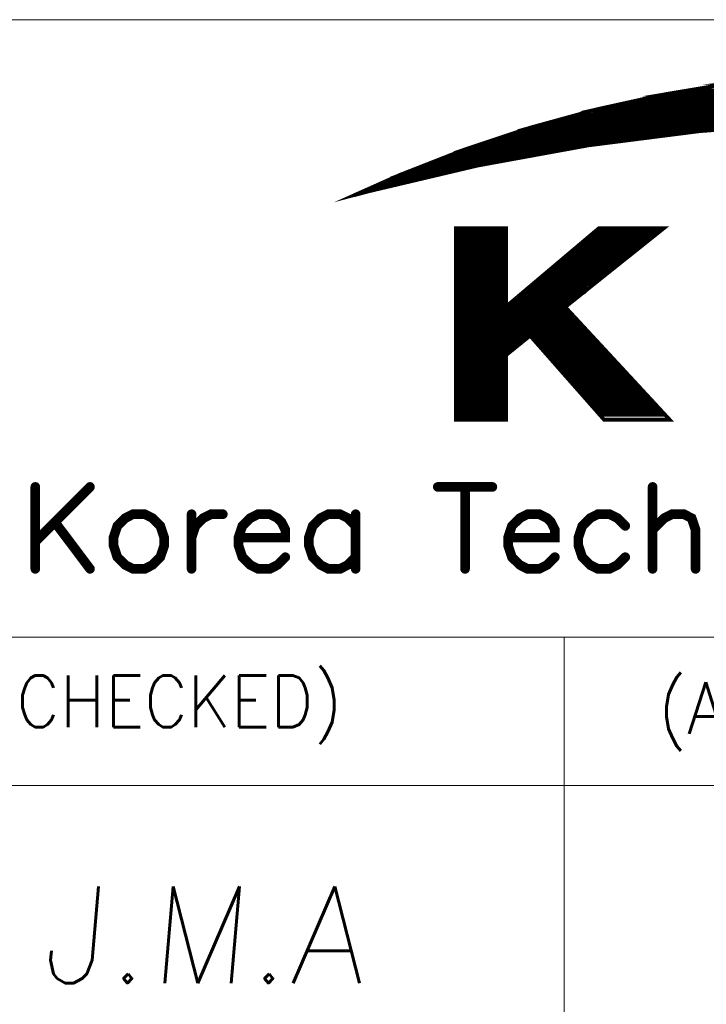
# Model space of a CAD drawing. Header units: millimetres. Extents: x 4497 to 13960, y 12291 to 16372.
# Tile 156 of 217: x 8768 to 8847, y 13036 to 13150. Entities that reach past the tile are written whole.
import ezdxf
from ezdxf.enums import TextEntityAlignment as Align

# ---------------------------------------------------------------- set-up
doc = ezdxf.new("R2010")
doc.units = ezdxf.units.MM
doc.header["$LTSCALE"] = 0.8
doc.layers.get('0').update_dxf_attribs({"linetype": 'CONTINUOUS', "lineweight": 0})
doc.layers.add('2', color=3, linetype='CONTINUOUS', lineweight=0)
doc.styles.add('GHS', font='romans', dxfattribs={"height": 2, "bigfont": 'whgtxt'})
doc.styles.get("Standard").update_dxf_attribs({"font": 'romans.shx', "width": 0.8, "oblique": 5, "bigfont": 'whgtxt.shx'})

# ---------------------------------------------------------------- blocks, each defined once
blk = doc.blocks.new('SMOOTH_0$0254')
at = {"const_width": 0.0127}
blk.add_lwpolyline([(-0.00635, 0, 1), (0.00635, 0, 1)], format="xyb", close=True, dxfattribs=at)
blk = doc.blocks.new('SMOOTH_0$064516')
at = {"const_width": 0.0323}
blk.add_lwpolyline([(-0.0161, 0, 1), (0.0161, 0, 1)], format="xyb", close=True, dxfattribs=at)
blk = doc.blocks.new('logo')
at = {"color": 7}
for points, const_width in [([(-3495.641, 5338.044), (-3491.64, 5339.83), (-3485.861, 5342.097), (-3479.97, 5344.064), (-3473.985, 5345.713), (-3467.914, 5347.052), (-3461.791, 5348.074)], 0.338), ([(-3454.81, 5344.51), (-3464.814, 5343.755), (-3474.775, 5342.484), (-3484.65, 5340.681), (-3494.422, 5338.371), (-3495.641, 5338.044)], 0.338), ([(-3421.603, 5346.729), (-3469.272, 5346.729)], 0.338), ([(-3418.222, 5345.884), (-3472.483, 5345.884)], 0.338), ([(-3470.624, 5346.391), (-3420.251, 5346.391)], 0.338), ([(-3476.202, 5344.954), (-3414.588, 5344.954)], 0.338), ([(-3475.526, 5345.207), (-3415.518, 5345.207)], 0.338), ([(-3474.343, 5345.546), (-3416.87, 5345.546)], 0.338), ([(-3478.738, 5344.278), (-3459.298, 5344.278)], 0.338), ([(-3482.71, 5343.01), (-3471.976, 5343.01)], 0.338), ([(-3482.034, 5343.264), (-3469.948, 5343.264)], 0.338), ([(-3481.273, 5343.517), (-3467.75, 5343.517)], 0.338), ([(-3472.061, 5343.095), (-3471.131, 5343.095)], 0.338), ([(-3469.863, 5343.348), (-3469.271, 5343.348)], 0.338), ([(-3467.75, 5343.602), (-3467.328, 5343.602)], 0.338), ([(-3484.823, 5342.249), (-3476.625, 5342.249)], 0.338), ([(-3483.555, 5342.756), (-3473.836, 5342.756)], 0.338), ([(-3473.92, 5342.841), (-3473.159, 5342.841)], 0.338), ([(-3487.189, 5341.404), (-3481.611, 5341.404)], 0.338), ([(-3486.682, 5341.658), (-3480.09, 5341.658)], 0.338), ([(-3486.006, 5341.911), (-3478.738, 5341.911)], 0.338), ([(-3483.133, 5341.235), (-3482.541, 5341.235)], 0.338), ([(-3481.611, 5341.489), (-3481.104, 5341.489)], 0.338), ([(-3480.005, 5341.742), (-3479.752, 5341.742)], 0.338), ([(-3492.683, 5338.869), (-3489.049, 5340.559)], 0.338), ([(-3489.387, 5340.474), (-3491.584, 5339.545)], 0.338), ([(-3491.415, 5339.207), (-3488.626, 5340.559)], 0.338), ([(-3490.401, 5339.46), (-3488.204, 5340.559)], 0.338), ([(-3488.457, 5340.897), (-3484.485, 5340.897)], 0.338), ([(-3488.373, 5340.474), (-3486.091, 5340.474)], 0.338), ([(-3487.866, 5341.151), (-3483.048, 5341.151)], 0.338), ([(-3484.4, 5340.982), (-3483.809, 5340.982)], 0.338), ([(-3493.613, 5338.7), (-3491.584, 5339.629)], 0.338), ([(-3489.133, 5340.052), (-3488.035, 5340.052)], 0.338), ([(-3488.626, 5340.221), (-3487.02, 5340.221)], 0.338), ([(-3486.344, 5335.065), (-3486.344, 5318.162)], 0.338), ([(-3483.893, 5335.065), (-3483.893, 5317.993)], 0.338), ([(-3486.091, 5318.077), (-3486.091, 5334.981)], 0.338), ([(-3485.837, 5318.077), (-3485.837, 5334.981)], 0.338), ([(-3485.584, 5318.077), (-3485.584, 5334.981)], 0.338), ([(-3485.33, 5318.077), (-3485.33, 5334.981)], 0.338), ([(-3485.076, 5318.077), (-3485.076, 5334.981)], 0.338), ([(-3484.823, 5318.077), (-3484.823, 5334.981)], 0.338), ([(-3484.569, 5317.993), (-3484.569, 5334.896)], 0.338), ([(-3484.316, 5317.993), (-3484.316, 5334.896)], 0.338), ([(-3484.062, 5318.077), (-3484.062, 5334.981)], 0.338), ([(-3483.724, 5318.077), (-3483.724, 5334.981)], 0.338), ([(-3483.471, 5318.077), (-3483.471, 5334.981)], 0.338), ([(-3483.217, 5318.077), (-3483.217, 5334.981)], 0.338), ([(-3482.963, 5318.077), (-3482.963, 5334.981)], 0.338), ([(-3482.71, 5318.077), (-3482.71, 5334.981)], 0.338), ([(-3482.456, 5318.077), (-3482.456, 5334.981)], 0.338), ([(-3482.203, 5317.993), (-3482.203, 5334.896)], 0.338), ([(-3474.681, 5334.22), (-3469.187, 5334.22)], 0.338), ([(-3474.427, 5334.474), (-3468.933, 5334.474)], 0.338), ([(-3474.174, 5334.727), (-3468.494, 5334.727)], 0.338), ([(-3475.61, 5333.459), (-3470.201, 5333.459)], 0.338), ([(-3475.357, 5333.713), (-3469.863, 5333.713)], 0.338), ([(-3475.103, 5333.967), (-3469.61, 5333.967)], 0.338), ([(-3476.878, 5332.445), (-3471.469, 5332.445)], 0.338), ([(-3476.54, 5332.699), (-3471.215, 5332.699)], 0.338), ([(-3476.287, 5332.952), (-3470.793, 5332.952)], 0.338), ([(-3475.948, 5333.206), (-3470.455, 5333.206)], 0.338), ([(-3477.723, 5331.685), (-3472.399, 5331.685)], 0.338), ([(-3477.47, 5331.938), (-3472.145, 5331.938)], 0.338), ([(-3477.216, 5332.192), (-3471.723, 5332.192)], 0.338), ([(-3478.991, 5330.67), (-3473.666, 5330.67)], 0.338), ([(-3478.653, 5330.924), (-3473.413, 5330.924)], 0.338), ([(-3478.399, 5331.177), (-3473.075, 5331.177)], 0.338), ([(-3478.061, 5331.431), (-3472.737, 5331.431)], 0.338), ([(-3480.174, 5329.656), (-3474.934, 5329.656), (-3474.934, 5329.572), (-3474.85, 5329.656)], 0.338), ([(-3479.836, 5329.91), (-3474.681, 5329.91)], 0.338), ([(-3479.498, 5330.163), (-3474.343, 5330.163)], 0.338), ([(-3479.245, 5330.417), (-3474.005, 5330.417)], 0.338), ([(-3481.104, 5328.895), (-3475.948, 5328.895)], 0.338), ([(-3480.766, 5329.149), (-3475.61, 5329.149)], 0.338), ([(-3480.428, 5329.403), (-3475.272, 5329.403)], 0.338), ([(-3481.696, 5328.388), (-3476.54, 5328.388)], 0.338), ([(-3481.442, 5328.642), (-3476.202, 5328.642)], 0.338), ([(-3482.372, 5327.374), (-3476.287, 5327.374)], 0.338), ([(-3482.203, 5327.797), (-3476.709, 5327.797)], 0.338), ([(-3482.203, 5327.543), (-3476.456, 5327.543)], 0.338), ([(-3482.203, 5327.205), (-3476.117, 5327.205)], 0.338), ([(-3482.372, 5327.036), (-3476.117, 5327.036)], 0.338), ([(-3475.441, 5326.36), (-3482.372, 5326.36)], 0.338), ([(-3482.287, 5326.867), (-3475.864, 5326.867)], 0.338), ([(-3482.287, 5326.529), (-3475.526, 5326.529)], 0.338), ([(-3482.372, 5326.191), (-3475.272, 5326.191)], 0.338), ([(-3482.287, 5325.937), (-3475.019, 5325.937)], 0.338), ([(-3482.203, 5325.684), (-3474.765, 5325.684)], 0.338), ([(-3482.456, 5325.261), (-3480.428, 5325.261)], 0.338), ([(-3482.287, 5325.092), (-3480.681, 5325.092)], 0.338), ([(-3482.287, 5324.923), (-3480.851, 5324.923)], 0.338), ([(-3482.287, 5324.5), (-3481.273, 5324.5)], 0.338), ([(-3482.203, 5324.754), (-3481.02, 5324.754)], 0.338), ([(-3479.667, 5325.261), (-3474.427, 5325.261)], 0.338), ([(-3479.498, 5325.008), (-3474.174, 5325.008)], 0.338), ([(-3479.16, 5324.754), (-3473.92, 5324.754)], 0.338), ([(-3478.991, 5324.5), (-3473.666, 5324.5)], 0.338), ([(-3482.372, 5324.247), (-3481.527, 5324.247)], 0.338), ([(-3482.372, 5324.078), (-3481.865, 5324.078)], 0.338), ([(-3478.738, 5324.247), (-3473.497, 5324.247)], 0.338), ([(-3478.569, 5323.993), (-3473.244, 5323.993)], 0.338), ([(-3478.399, 5323.74), (-3472.99, 5323.74)], 0.338), ([(-3478.146, 5323.486), (-3472.737, 5323.486)], 0.338), ([(-3477.892, 5323.233), (-3472.483, 5323.233)], 0.338), ([(-3477.723, 5322.979), (-3472.314, 5322.979)], 0.338), ([(-3477.47, 5322.726), (-3472.061, 5322.726)], 0.338), ([(-3477.216, 5322.472), (-3471.807, 5322.472)], 0.338), ([(-3476.963, 5322.218), (-3471.638, 5322.218)], 0.338), ([(-3476.794, 5321.965), (-3471.384, 5321.965)], 0.338), ([(-3476.54, 5321.711), (-3471.131, 5321.711)], 0.338), ([(-3476.371, 5321.458), (-3470.877, 5321.458)], 0.338), ([(-3476.117, 5321.204), (-3470.624, 5321.204)], 0.338), ([(-3475.864, 5320.951), (-3470.37, 5320.951)], 0.338), ([(-3475.695, 5320.697), (-3470.201, 5320.697)], 0.338), ([(-3475.441, 5320.444), (-3469.948, 5320.444)], 0.338), ([(-3475.188, 5320.19), (-3469.694, 5320.19)], 0.338), ([(-3475.019, 5319.936), (-3469.525, 5319.936)], 0.338), ([(-3474.85, 5319.683), (-3469.271, 5319.683)], 0.338), ([(-3474.596, 5319.429), (-3469.018, 5319.429)], 0.338), ([(-3474.258, 5319.176), (-3468.764, 5319.176)], 0.338), ([(-3474.089, 5318.922), (-3468.511, 5318.922)], 0.338), ([(-3473.92, 5318.669), (-3468.257, 5318.669)], 0.338), ([(-3473.666, 5318.415), (-3468.004, 5318.415)], 0.338), ([(-3519.273, 5311.965), (-3524.159, 5307.079)], 0.859), ([(-3524.159, 5311.965), (-3524.159, 5304.641)], 0.859), ([(-3488.222, 5311.965), (-3483.345, 5311.965)], 0.859), ([(-3485.783, 5311.965), (-3485.783, 5304.641)], 0.859), ([(-3469.038, 5311.965), (-3469.038, 5304.641)], 0.859), ([(-3515.434, 5309.527), (-3516.13, 5309.175), (-3516.834, 5308.479), (-3517.178, 5307.431), (-3517.178, 5306.736), (-3516.834, 5305.688), (-3516.13, 5304.993), (-3515.434, 5304.641), (-3514.387, 5304.641), (-3513.691, 5304.993), (-3512.996, 5305.688), (-3512.644, 5306.736), (-3512.644, 5307.431), (-3512.996, 5308.479), (-3513.691, 5309.175), (-3514.387, 5309.527), (-3515.434, 5309.527)], 0.859), ([(-3510.205, 5307.431), (-3509.853, 5308.479), (-3509.157, 5309.175), (-3508.462, 5309.527), (-3507.414, 5309.527)], 0.859), ([(-3510.205, 5309.527), (-3510.205, 5304.641)], 0.859), ([(-3506.014, 5307.431), (-3501.833, 5307.431), (-3501.833, 5308.127), (-3502.176, 5308.823), (-3502.528, 5309.175), (-3503.224, 5309.527), (-3504.271, 5309.527), (-3504.967, 5309.175), (-3505.671, 5308.479), (-3506.014, 5307.431), (-3506.014, 5306.736), (-3505.671, 5305.688), (-3504.967, 5304.993), (-3504.271, 5304.641), (-3503.224, 5304.641), (-3502.528, 5304.993), (-3501.833, 5305.688)], 0.859), ([(-3495.555, 5308.479), (-3496.251, 5309.175), (-3496.946, 5309.527), (-3497.994, 5309.527), (-3498.69, 5309.175), (-3499.385, 5308.479), (-3499.737, 5307.431), (-3499.737, 5306.736), (-3499.385, 5305.688), (-3498.69, 5304.993), (-3497.994, 5304.641), (-3496.946, 5304.641), (-3496.251, 5304.993), (-3495.555, 5305.688)], 0.859), ([(-3495.555, 5309.527), (-3495.555, 5304.641)], 0.859), ([(-3481.945, 5307.431), (-3477.763, 5307.431), (-3477.763, 5308.127), (-3478.106, 5308.823), (-3478.459, 5309.175), (-3479.154, 5309.527), (-3480.202, 5309.527), (-3480.897, 5309.175), (-3481.601, 5308.479), (-3481.945, 5307.431), (-3481.945, 5306.736), (-3481.601, 5305.688), (-3480.897, 5304.993), (-3480.202, 5304.641), (-3479.154, 5304.641), (-3478.459, 5304.993), (-3477.763, 5305.688)], 0.859), ([(-3471.477, 5308.479), (-3472.181, 5309.175), (-3472.877, 5309.527), (-3473.925, 5309.527), (-3474.62, 5309.175), (-3475.316, 5308.479), (-3475.668, 5307.431), (-3475.668, 5306.736), (-3475.316, 5305.688), (-3474.62, 5304.993), (-3473.925, 5304.641), (-3472.877, 5304.641), (-3472.181, 5304.993), (-3471.477, 5305.688)], 0.859), ([(-3469.038, 5308.127), (-3467.991, 5309.175), (-3467.295, 5309.527), (-3466.248, 5309.527), (-3465.552, 5309.175), (-3465.2, 5308.127), (-3465.2, 5304.641)], 0.859), ([(-3522.416, 5308.823), (-3519.273, 5304.641)], 0.859)]:
    blk.add_lwpolyline(points, dxfattribs=dict(at, const_width=const_width))
at = {"color": 7, "const_width": 0.338}
for points in [[(-3461.782, 5348.065), (-3459.73, 5348.297), (-3430.835, 5348.297), (-3429.285, 5348.065)], [(-3467.914, 5347.044), (-3465.91, 5347.379), (-3424.695, 5347.379), (-3423.06, 5347.044)], [(-3465.91, 5347.379), (-3461.851, 5348.057), (-3429.228, 5348.057), (-3424.695, 5347.379)], [(-3472.036, 5346.133), (-3467.922, 5347.044), (-3423.06, 5347.044), (-3418.615, 5346.133)], [(-3477.436, 5344.751), (-3473.976, 5345.704), (-3416.958, 5345.704), (-3413.297, 5344.751)], [(-3473.976, 5345.704), (-3472.036, 5346.133), (-3418.607, 5346.133), (-3416.958, 5345.704)], [(-3478.278, 5344.519), (-3477.436, 5344.751), (-3444.78, 5344.751), (-3454.81, 5344.519)], [(-3480.818, 5343.772), (-3479.97, 5344.055), (-3460.949, 5344.055), (-3464.7, 5343.772)], [(-3479.961, 5344.055), (-3478.278, 5344.519), (-3454.81, 5344.519), (-3460.948, 5344.055)], [(-3484.645, 5342.492), (-3480.843, 5343.763), (-3464.822, 5343.763), (-3474.775, 5342.493)], [(-3480.843, 5343.763), (-3480.817, 5343.772), (-3464.814, 5343.772), (-3464.822, 5343.763)], [(-3464.814, 5343.763), (-3464.814, 5343.772), (-3464.7, 5343.772), (-3464.814, 5343.763)], [(-3489.423, 5340.689), (-3485.861, 5342.089), (-3476.985, 5342.089), (-3484.65, 5340.689)], [(-3485.852, 5342.089), (-3484.645, 5342.492), (-3474.775, 5342.492), (-3476.985, 5342.089)], [(-3491.631, 5339.822), (-3489.423, 5340.689), (-3484.658, 5340.689), (-3488.321, 5339.822)], [(-3494.873, 5338.379), (-3491.631, 5339.822), (-3488.321, 5339.822), (-3494.413, 5338.379)], [(-3495.53, 5338.087), (-3494.422, 5338.379), (-3494.873, 5338.379), (-3495.53, 5338.087)], [(-3486.616, 5328.092), (-3486.616, 5335.065), (-3482.108, 5335.065), (-3482.108, 5328.092)], [(-3482.108, 5328.092), (-3473.856, 5335.065), (-3468.051, 5335.065), (-3476.771, 5328.092)], [(-3486.616, 5328.04), (-3486.616, 5328.092), (-3476.771, 5328.092), (-3476.836, 5328.04)], [(-3486.616, 5325.473), (-3486.616, 5328.04), (-3476.836, 5328.04), (-3474.458, 5325.473)], [(-3486.616, 5323.747), (-3486.616, 5325.473), (-3479.978, 5325.473), (-3482.108, 5323.747)], [(-3473.375, 5317.968), (-3479.978, 5325.473), (-3474.458, 5325.473), (-3467.51, 5317.968)], [(-3486.616, 5317.968), (-3486.616, 5323.747), (-3482.108, 5323.747), (-3482.108, 5317.968)]]:
    blk.add_lwpolyline(points, close=True, dxfattribs=at)
at = {"color": 7, "xscale": 13.31, "yscale": 13.31, "zscale": 13.31}
for name, p in [('SMOOTH_0$0254', (-3465.91, 5347.379)), ('SMOOTH_0$0254', (-3465.91, 5347.379)), ('SMOOTH_0$0254', (-3469.272, 5346.729)), ('SMOOTH_0$0254', (-3467.922, 5347.044)), ('SMOOTH_0$0254', (-3467.914, 5347.052)), ('SMOOTH_0$0254', (-3467.914, 5347.044)), ('SMOOTH_0$0254', (-3473.985, 5345.713)), ('SMOOTH_0$0254', (-3473.976, 5345.704)), ('SMOOTH_0$0254', (-3473.976, 5345.704)), ('SMOOTH_0$0254', (-3472.483, 5345.884)), ('SMOOTH_0$0254', (-3472.036, 5346.133)), ('SMOOTH_0$0254', (-3472.036, 5346.133)), ('SMOOTH_0$0254', (-3470.624, 5346.391)), ('SMOOTH_0$0254', (-3477.436, 5344.751)), ('SMOOTH_0$0254', (-3477.436, 5344.751)), ('SMOOTH_0$0254', (-3476.202, 5344.954)), ('SMOOTH_0$0254', (-3475.526, 5345.207)), ('SMOOTH_0$0254', (-3474.343, 5345.546)), ('SMOOTH_0$0254', (-3479.97, 5344.064)), ('SMOOTH_0$0254', (-3479.97, 5344.055)), ('SMOOTH_0$0254', (-3479.961, 5344.055)), ('SMOOTH_0$0254', (-3478.738, 5344.278)), ('SMOOTH_0$0254', (-3478.278, 5344.519)), ('SMOOTH_0$0254', (-3478.278, 5344.519)), ('SMOOTH_0$0254', (-3482.71, 5343.01)), ('SMOOTH_0$0254', (-3482.034, 5343.264)), ('SMOOTH_0$0254', (-3481.273, 5343.517)), ('SMOOTH_0$0254', (-3480.843, 5343.763)), ('SMOOTH_0$0254', (-3480.843, 5343.763)), ('SMOOTH_0$0254', (-3480.818, 5343.772)), ('SMOOTH_0$0254', (-3480.817, 5343.772)), ('SMOOTH_0$0254', (-3472.061, 5343.095)), ('SMOOTH_0$0254', (-3471.976, 5343.01)), ('SMOOTH_0$0254', (-3471.131, 5343.095)), ('SMOOTH_0$0254', (-3469.948, 5343.264)), ('SMOOTH_0$0254', (-3469.863, 5343.348)), ('SMOOTH_0$0254', (-3469.271, 5343.348)), ('SMOOTH_0$0254', (-3467.75, 5343.602)), ('SMOOTH_0$0254', (-3467.75, 5343.517)), ('SMOOTH_0$0254', (-3467.328, 5343.602)), ('SMOOTH_0$0254', (-3464.822, 5343.763)), ('SMOOTH_0$0254', (-3464.822, 5343.763)), ('SMOOTH_0$0254', (-3464.814, 5343.772)), ('SMOOTH_0$0254', (-3464.814, 5343.772)), ('SMOOTH_0$0254', (-3464.814, 5343.763)), ('SMOOTH_0$0254', (-3464.814, 5343.763)), ('SMOOTH_0$0254', (-3464.814, 5343.755)), ('SMOOTH_0$0254', (-3464.7, 5343.772)), ('SMOOTH_0$0254', (-3464.7, 5343.772)), ('SMOOTH_0$0254', (-3485.861, 5342.097)), ('SMOOTH_0$0254', (-3485.861, 5342.089)), ('SMOOTH_0$0254', (-3485.852, 5342.089)), ('SMOOTH_0$0254', (-3484.823, 5342.249)), ('SMOOTH_0$0254', (-3484.645, 5342.492)), ('SMOOTH_0$0254', (-3484.645, 5342.492)), ('SMOOTH_0$0254', (-3483.555, 5342.756)), ('SMOOTH_0$0254', (-3476.985, 5342.089)), ('SMOOTH_0$0254', (-3476.985, 5342.089)), ('SMOOTH_0$0254', (-3476.625, 5342.249)), ('SMOOTH_0$0254', (-3474.775, 5342.493)), ('SMOOTH_0$0254', (-3474.775, 5342.492)), ('SMOOTH_0$0254', (-3474.775, 5342.484)), ('SMOOTH_0$0254', (-3473.92, 5342.841)), ('SMOOTH_0$0254', (-3473.836, 5342.756)), ('SMOOTH_0$0254', (-3473.159, 5342.841)), ('SMOOTH_0$0254', (-3487.189, 5341.404)), ('SMOOTH_0$0254', (-3486.682, 5341.658)), ('SMOOTH_0$0254', (-3486.006, 5341.911)), ('SMOOTH_0$0254', (-3483.133, 5341.235)), ('SMOOTH_0$0254', (-3482.541, 5341.235)), ('SMOOTH_0$0254', (-3481.611, 5341.489)), ('SMOOTH_0$0254', (-3481.611, 5341.404)), ('SMOOTH_0$0254', (-3481.104, 5341.489)), ('SMOOTH_0$0254', (-3480.09, 5341.658)), ('SMOOTH_0$0254', (-3480.005, 5341.742)), ('SMOOTH_0$0254', (-3479.752, 5341.742)), ('SMOOTH_0$0254', (-3478.738, 5341.911)), ('SMOOTH_0$0254', (-3489.423, 5340.689)), ('SMOOTH_0$0254', (-3489.423, 5340.689)), ('SMOOTH_0$0254', (-3489.387, 5340.474)), ('SMOOTH_0$0254', (-3489.049, 5340.559)), ('SMOOTH_0$0254', (-3488.626, 5340.559)), ('SMOOTH_0$0254', (-3488.457, 5340.897)), ('SMOOTH_0$0254', (-3488.373, 5340.474)), ('SMOOTH_0$0254', (-3488.204, 5340.559)), ('SMOOTH_0$0254', (-3487.866, 5341.151)), ('SMOOTH_0$0254', (-3486.091, 5340.474)), ('SMOOTH_0$0254', (-3484.658, 5340.689)), ('SMOOTH_0$0254', (-3484.65, 5340.689)), ('SMOOTH_0$0254', (-3484.65, 5340.681)), ('SMOOTH_0$0254', (-3484.485, 5340.897)), ('SMOOTH_0$0254', (-3484.4, 5340.982)), ('SMOOTH_0$0254', (-3483.809, 5340.982)), ('SMOOTH_0$0254', (-3483.048, 5341.151)), ('SMOOTH_0$0254', (-3491.64, 5339.83)), ('SMOOTH_0$0254', (-3491.631, 5339.822)), ('SMOOTH_0$0254', (-3491.631, 5339.822)), ('SMOOTH_0$0254', (-3491.584, 5339.629)), ('SMOOTH_0$0254', (-3491.584, 5339.545)), ('SMOOTH_0$0254', (-3490.401, 5339.46)), ('SMOOTH_0$0254', (-3489.133, 5340.052)), ('SMOOTH_0$0254', (-3488.626, 5340.221)), ('SMOOTH_0$0254', (-3488.321, 5339.822)), ('SMOOTH_0$0254', (-3488.321, 5339.822)), ('SMOOTH_0$0254', (-3488.035, 5340.052)), ('SMOOTH_0$0254', (-3487.02, 5340.221)), ('SMOOTH_0$0254', (-3493.613, 5338.7)), ('SMOOTH_0$0254', (-3492.683, 5338.869)), ('SMOOTH_0$0254', (-3491.415, 5339.207)), ('SMOOTH_0$0254', (-3495.641, 5338.044)), ('SMOOTH_0$0254', (-3495.641, 5338.044)), ('SMOOTH_0$0254', (-3495.53, 5338.087)), ('SMOOTH_0$0254', (-3495.53, 5338.087)), ('SMOOTH_0$0254', (-3494.873, 5338.379)), ('SMOOTH_0$0254', (-3494.873, 5338.379)), ('SMOOTH_0$0254', (-3494.422, 5338.379)), ('SMOOTH_0$0254', (-3494.422, 5338.371)), ('SMOOTH_0$0254', (-3494.413, 5338.379)), ('SMOOTH_0$0254', (-3486.616, 5335.065)), ('SMOOTH_0$0254', (-3486.344, 5335.065)), ('SMOOTH_0$0254', (-3483.893, 5335.065)), ('SMOOTH_0$0254', (-3482.108, 5335.065)), ('SMOOTH_0$0254', (-3473.856, 5335.065)), ('SMOOTH_0$0254', (-3468.051, 5335.065)), ('SMOOTH_0$0254', (-3486.091, 5334.981)), ('SMOOTH_0$0254', (-3485.837, 5334.981)), ('SMOOTH_0$0254', (-3485.584, 5334.981)), ('SMOOTH_0$0254', (-3485.33, 5334.981)), ('SMOOTH_0$0254', (-3485.076, 5334.981)), ('SMOOTH_0$0254', (-3484.823, 5334.981)), ('SMOOTH_0$0254', (-3484.569, 5334.896)), ('SMOOTH_0$0254', (-3484.316, 5334.896)), ('SMOOTH_0$0254', (-3484.062, 5334.981)), ('SMOOTH_0$0254', (-3483.724, 5334.981)), ('SMOOTH_0$0254', (-3483.471, 5334.981)), ('SMOOTH_0$0254', (-3483.217, 5334.981)), ('SMOOTH_0$0254', (-3482.963, 5334.981)), ('SMOOTH_0$0254', (-3482.71, 5334.981)), ('SMOOTH_0$0254', (-3482.456, 5334.981)), ('SMOOTH_0$0254', (-3482.203, 5334.896)), ('SMOOTH_0$0254', (-3474.681, 5334.22)), ('SMOOTH_0$0254', (-3474.427, 5334.474)), ('SMOOTH_0$0254', (-3474.174, 5334.727)), ('SMOOTH_0$0254', (-3469.187, 5334.22)), ('SMOOTH_0$0254', (-3468.933, 5334.474)), ('SMOOTH_0$0254', (-3468.494, 5334.727)), ('SMOOTH_0$0254', (-3475.61, 5333.459)), ('SMOOTH_0$0254', (-3475.357, 5333.713)), ('SMOOTH_0$0254', (-3475.103, 5333.967)), ('SMOOTH_0$0254', (-3470.201, 5333.459)), ('SMOOTH_0$0254', (-3469.863, 5333.713)), ('SMOOTH_0$0254', (-3469.61, 5333.967)), ('SMOOTH_0$0254', (-3476.878, 5332.445)), ('SMOOTH_0$0254', (-3476.54, 5332.699)), ('SMOOTH_0$0254', (-3476.287, 5332.952)), ('SMOOTH_0$0254', (-3475.948, 5333.206)), ('SMOOTH_0$0254', (-3471.469, 5332.445)), ('SMOOTH_0$0254', (-3471.215, 5332.699)), ('SMOOTH_0$0254', (-3470.793, 5332.952)), ('SMOOTH_0$0254', (-3470.455, 5333.206)), ('SMOOTH_0$0254', (-3477.723, 5331.685)), ('SMOOTH_0$0254', (-3477.47, 5331.938)), ('SMOOTH_0$0254', (-3477.216, 5332.192)), ('SMOOTH_0$0254', (-3472.399, 5331.685)), ('SMOOTH_0$0254', (-3472.145, 5331.938)), ('SMOOTH_0$0254', (-3471.723, 5332.192)), ('SMOOTH_0$0254', (-3478.991, 5330.67)), ('SMOOTH_0$0254', (-3478.653, 5330.924)), ('SMOOTH_0$0254', (-3478.399, 5331.177)), ('SMOOTH_0$0254', (-3478.061, 5331.431)), ('SMOOTH_0$0254', (-3473.666, 5330.67)), ('SMOOTH_0$0254', (-3473.413, 5330.924)), ('SMOOTH_0$0254', (-3473.075, 5331.177)), ('SMOOTH_0$0254', (-3472.737, 5331.431)), ('SMOOTH_0$0254', (-3479.836, 5329.91)), ('SMOOTH_0$0254', (-3479.498, 5330.163)), ('SMOOTH_0$0254', (-3479.245, 5330.417)), ('SMOOTH_0$0254', (-3474.681, 5329.91)), ('SMOOTH_0$0254', (-3474.343, 5330.163)), ('SMOOTH_0$0254', (-3474.005, 5330.417)), ('SMOOTH_0$0254', (-3481.104, 5328.895)), ('SMOOTH_0$0254', (-3480.766, 5329.149)), ('SMOOTH_0$0254', (-3480.428, 5329.403)), ('SMOOTH_0$0254', (-3480.174, 5329.656)), ('SMOOTH_0$0254', (-3475.948, 5328.895)), ('SMOOTH_0$0254', (-3475.61, 5329.149)), ('SMOOTH_0$0254', (-3475.272, 5329.403)), ('SMOOTH_0$0254', (-3474.934, 5329.656)), ('SMOOTH_0$0254', (-3474.934, 5329.572)), ('SMOOTH_0$0254', (-3474.85, 5329.656)), ('SMOOTH_0$0254', (-3486.616, 5328.092)), ('SMOOTH_0$0254', (-3486.616, 5328.092)), ('SMOOTH_0$0254', (-3486.616, 5328.04)), ('SMOOTH_0$0254', (-3486.616, 5328.04)), ('SMOOTH_0$0254', (-3482.108, 5328.092)), ('SMOOTH_0$0254', (-3482.108, 5328.092)), ('SMOOTH_0$0254', (-3481.696, 5328.388)), ('SMOOTH_0$0254', (-3481.442, 5328.642)), ('SMOOTH_0$0254', (-3476.836, 5328.04)), ('SMOOTH_0$0254', (-3476.836, 5328.04)), ('SMOOTH_0$0254', (-3476.771, 5328.092)), ('SMOOTH_0$0254', (-3476.771, 5328.092)), ('SMOOTH_0$0254', (-3476.54, 5328.388)), ('SMOOTH_0$0254', (-3476.202, 5328.642)), ('SMOOTH_0$0254', (-3482.372, 5327.374)), ('SMOOTH_0$0254', (-3482.203, 5327.797)), ('SMOOTH_0$0254', (-3482.203, 5327.543)), ('SMOOTH_0$0254', (-3482.203, 5327.205)), ('SMOOTH_0$0254', (-3476.709, 5327.797)), ('SMOOTH_0$0254', (-3476.456, 5327.543)), ('SMOOTH_0$0254', (-3476.287, 5327.374)), ('SMOOTH_0$0254', (-3476.117, 5327.205)), ('SMOOTH_0$0254', (-3482.372, 5327.036)), ('SMOOTH_0$0254', (-3482.372, 5326.36)), ('SMOOTH_0$0254', (-3482.287, 5326.867)), ('SMOOTH_0$0254', (-3482.287, 5326.529)), ('SMOOTH_0$0254', (-3476.117, 5327.036)), ('SMOOTH_0$0254', (-3475.864, 5326.867)), ('SMOOTH_0$0254', (-3475.526, 5326.529)), ('SMOOTH_0$0254', (-3475.441, 5326.36)), ('SMOOTH_0$0254', (-3486.616, 5325.473)), ('SMOOTH_0$0254', (-3486.616, 5325.473)), ('SMOOTH_0$0254', (-3482.372, 5326.191)), ('SMOOTH_0$0254', (-3482.287, 5325.937)), ('SMOOTH_0$0254', (-3482.203, 5325.684)), ('SMOOTH_0$0254', (-3479.978, 5325.473)), ('SMOOTH_0$0254', (-3479.978, 5325.473)), ('SMOOTH_0$0254', (-3475.272, 5326.191)), ('SMOOTH_0$0254', (-3475.019, 5325.937)), ('SMOOTH_0$0254', (-3474.765, 5325.684)), ('SMOOTH_0$0254', (-3474.458, 5325.473)), ('SMOOTH_0$0254', (-3474.458, 5325.473)), ('SMOOTH_0$0254', (-3482.456, 5325.261)), ('SMOOTH_0$0254', (-3482.287, 5325.092)), ('SMOOTH_0$0254', (-3482.287, 5324.923)), ('SMOOTH_0$0254', (-3482.287, 5324.5)), ('SMOOTH_0$0254', (-3482.203, 5324.754)), ('SMOOTH_0$0254', (-3481.273, 5324.5)), ('SMOOTH_0$0254', (-3481.02, 5324.754)), ('SMOOTH_0$0254', (-3480.851, 5324.923)), ('SMOOTH_0$0254', (-3480.681, 5325.092)), ('SMOOTH_0$0254', (-3480.428, 5325.261)), ('SMOOTH_0$0254', (-3479.667, 5325.261)), ('SMOOTH_0$0254', (-3479.498, 5325.008)), ('SMOOTH_0$0254', (-3479.16, 5324.754)), ('SMOOTH_0$0254', (-3478.991, 5324.5)), ('SMOOTH_0$0254', (-3474.427, 5325.261)), ('SMOOTH_0$0254', (-3474.174, 5325.008)), ('SMOOTH_0$0254', (-3473.92, 5324.754)), ('SMOOTH_0$0254', (-3473.666, 5324.5)), ('SMOOTH_0$0254', (-3486.616, 5323.747)), ('SMOOTH_0$0254', (-3486.616, 5323.747)), ('SMOOTH_0$0254', (-3482.372, 5324.247)), ('SMOOTH_0$0254', (-3482.372, 5324.078)), ('SMOOTH_0$0254', (-3482.108, 5323.747)), ('SMOOTH_0$0254', (-3482.108, 5323.747)), ('SMOOTH_0$0254', (-3481.865, 5324.078)), ('SMOOTH_0$0254', (-3481.527, 5324.247)), ('SMOOTH_0$0254', (-3478.738, 5324.247)), ('SMOOTH_0$0254', (-3478.569, 5323.993)), ('SMOOTH_0$0254', (-3478.399, 5323.74)), ('SMOOTH_0$0254', (-3473.497, 5324.247)), ('SMOOTH_0$0254', (-3473.244, 5323.993)), ('SMOOTH_0$0254', (-3472.99, 5323.74)), ('SMOOTH_0$0254', (-3478.146, 5323.486)), ('SMOOTH_0$0254', (-3477.892, 5323.233)), ('SMOOTH_0$0254', (-3477.723, 5322.979)), ('SMOOTH_0$0254', (-3477.47, 5322.726)), ('SMOOTH_0$0254', (-3472.737, 5323.486)), ('SMOOTH_0$0254', (-3472.483, 5323.233)), ('SMOOTH_0$0254', (-3472.314, 5322.979)), ('SMOOTH_0$0254', (-3472.061, 5322.726)), ('SMOOTH_0$0254', (-3477.216, 5322.472)), ('SMOOTH_0$0254', (-3476.963, 5322.218)), ('SMOOTH_0$0254', (-3476.794, 5321.965)), ('SMOOTH_0$0254', (-3471.807, 5322.472)), ('SMOOTH_0$0254', (-3471.638, 5322.218)), ('SMOOTH_0$0254', (-3471.384, 5321.965)), ('SMOOTH_0$0254', (-3476.54, 5321.711)), ('SMOOTH_0$0254', (-3476.371, 5321.458)), ('SMOOTH_0$0254', (-3476.117, 5321.204)), ('SMOOTH_0$0254', (-3475.864, 5320.951)), ('SMOOTH_0$0254', (-3471.131, 5321.711)), ('SMOOTH_0$0254', (-3470.877, 5321.458)), ('SMOOTH_0$0254', (-3470.624, 5321.204)), ('SMOOTH_0$0254', (-3470.37, 5320.951)), ('SMOOTH_0$0254', (-3475.695, 5320.697)), ('SMOOTH_0$0254', (-3475.441, 5320.444)), ('SMOOTH_0$0254', (-3475.188, 5320.19)), ('SMOOTH_0$0254', (-3470.201, 5320.697)), ('SMOOTH_0$0254', (-3469.948, 5320.444)), ('SMOOTH_0$0254', (-3469.694, 5320.19)), ('SMOOTH_0$0254', (-3475.019, 5319.936)), ('SMOOTH_0$0254', (-3474.85, 5319.683)), ('SMOOTH_0$0254', (-3474.596, 5319.429)), ('SMOOTH_0$0254', (-3474.258, 5319.176)), ('SMOOTH_0$0254', (-3469.525, 5319.936)), ('SMOOTH_0$0254', (-3469.271, 5319.683)), ('SMOOTH_0$0254', (-3469.018, 5319.429)), ('SMOOTH_0$0254', (-3468.764, 5319.176)), ('SMOOTH_0$0254', (-3474.089, 5318.922)), ('SMOOTH_0$0254', (-3473.92, 5318.669)), ('SMOOTH_0$0254', (-3473.666, 5318.415)), ('SMOOTH_0$0254', (-3468.511, 5318.922)), ('SMOOTH_0$0254', (-3468.257, 5318.669)), ('SMOOTH_0$0254', (-3468.004, 5318.415)), ('SMOOTH_0$0254', (-3486.616, 5317.968)), ('SMOOTH_0$0254', (-3486.344, 5318.162)), ('SMOOTH_0$0254', (-3486.091, 5318.077)), ('SMOOTH_0$0254', (-3485.837, 5318.077)), ('SMOOTH_0$0254', (-3485.584, 5318.077)), ('SMOOTH_0$0254', (-3485.33, 5318.077)), ('SMOOTH_0$0254', (-3485.076, 5318.077)), ('SMOOTH_0$0254', (-3484.823, 5318.077)), ('SMOOTH_0$0254', (-3484.569, 5317.993)), ('SMOOTH_0$0254', (-3484.316, 5317.993)), ('SMOOTH_0$0254', (-3484.062, 5318.077)), ('SMOOTH_0$0254', (-3483.893, 5317.993)), ('SMOOTH_0$0254', (-3483.724, 5318.077)), ('SMOOTH_0$0254', (-3483.471, 5318.077)), ('SMOOTH_0$0254', (-3483.217, 5318.077)), ('SMOOTH_0$0254', (-3482.963, 5318.077)), ('SMOOTH_0$0254', (-3482.71, 5318.077)), ('SMOOTH_0$0254', (-3482.456, 5318.077)), ('SMOOTH_0$0254', (-3482.203, 5317.993)), ('SMOOTH_0$0254', (-3482.108, 5317.968)), ('SMOOTH_0$0254', (-3473.375, 5317.968)), ('SMOOTH_0$0254', (-3467.51, 5317.968)), ('SMOOTH_0$064516', (-3524.159, 5311.965)), ('SMOOTH_0$064516', (-3519.273, 5311.965)), ('SMOOTH_0$064516', (-3488.222, 5311.965)), ('SMOOTH_0$064516', (-3485.783, 5311.965)), ('SMOOTH_0$064516', (-3483.345, 5311.965)), ('SMOOTH_0$064516', (-3469.038, 5311.965)), ('SMOOTH_0$064516', (-3515.434, 5309.527)), ('SMOOTH_0$064516', (-3515.434, 5309.527)), ('SMOOTH_0$064516', (-3514.387, 5309.527)), ('SMOOTH_0$064516', (-3510.205, 5309.527)), ('SMOOTH_0$064516', (-3508.462, 5309.527)), ('SMOOTH_0$064516', (-3507.414, 5309.527)), ('SMOOTH_0$064516', (-3504.271, 5309.527)), ('SMOOTH_0$064516', (-3503.224, 5309.527)), ('SMOOTH_0$064516', (-3497.994, 5309.527)), ('SMOOTH_0$064516', (-3496.946, 5309.527)), ('SMOOTH_0$064516', (-3495.555, 5309.527)), ('SMOOTH_0$064516', (-3480.202, 5309.527)), ('SMOOTH_0$064516', (-3479.154, 5309.527)), ('SMOOTH_0$064516', (-3473.925, 5309.527)), ('SMOOTH_0$064516', (-3472.877, 5309.527)), ('SMOOTH_0$064516', (-3467.295, 5309.527)), ('SMOOTH_0$064516', (-3466.248, 5309.527)), ('SMOOTH_0$064516', (-3522.416, 5308.823)), ('SMOOTH_0$064516', (-3516.834, 5308.479)), ('SMOOTH_0$064516', (-3516.13, 5309.175)), ('SMOOTH_0$064516', (-3513.691, 5309.175)), ('SMOOTH_0$064516', (-3512.996, 5308.479)), ('SMOOTH_0$064516', (-3509.853, 5308.479)), ('SMOOTH_0$064516', (-3509.157, 5309.175)), ('SMOOTH_0$064516', (-3505.671, 5308.479)), ('SMOOTH_0$064516', (-3504.967, 5309.175)), ('SMOOTH_0$064516', (-3502.528, 5309.175)), ('SMOOTH_0$064516', (-3502.176, 5308.823)), ('SMOOTH_0$064516', (-3499.385, 5308.479)), ('SMOOTH_0$064516', (-3498.69, 5309.175)), ('SMOOTH_0$064516', (-3496.251, 5309.175)), ('SMOOTH_0$064516', (-3495.555, 5308.479)), ('SMOOTH_0$064516', (-3481.601, 5308.479)), ('SMOOTH_0$064516', (-3480.897, 5309.175)), ('SMOOTH_0$064516', (-3478.459, 5309.175)), ('SMOOTH_0$064516', (-3478.106, 5308.823)), ('SMOOTH_0$064516', (-3475.316, 5308.479)), ('SMOOTH_0$064516', (-3474.62, 5309.175)), ('SMOOTH_0$064516', (-3472.181, 5309.175)), ('SMOOTH_0$064516', (-3471.477, 5308.479)), ('SMOOTH_0$064516', (-3467.991, 5309.175)), ('SMOOTH_0$064516', (-3465.552, 5309.175)), ('SMOOTH_0$064516', (-3501.833, 5308.127)), ('SMOOTH_0$064516', (-3477.763, 5308.127)), ('SMOOTH_0$064516', (-3469.038, 5308.127)), ('SMOOTH_0$064516', (-3465.2, 5308.127)), ('SMOOTH_0$064516', (-3524.159, 5307.079)), ('SMOOTH_0$064516', (-3517.178, 5307.431)), ('SMOOTH_0$064516', (-3517.178, 5306.736)), ('SMOOTH_0$064516', (-3512.644, 5307.431)), ('SMOOTH_0$064516', (-3512.644, 5306.736)), ('SMOOTH_0$064516', (-3510.205, 5307.431)), ('SMOOTH_0$064516', (-3506.014, 5307.431)), ('SMOOTH_0$064516', (-3506.014, 5307.431)), ('SMOOTH_0$064516', (-3506.014, 5306.736)), ('SMOOTH_0$064516', (-3501.833, 5307.431)), ('SMOOTH_0$064516', (-3499.737, 5307.431)), ('SMOOTH_0$064516', (-3499.737, 5306.736)), ('SMOOTH_0$064516', (-3481.945, 5307.431)), ('SMOOTH_0$064516', (-3481.945, 5307.431)), ('SMOOTH_0$064516', (-3481.945, 5306.736)), ('SMOOTH_0$064516', (-3477.763, 5307.431)), ('SMOOTH_0$064516', (-3475.668, 5307.431)), ('SMOOTH_0$064516', (-3475.668, 5306.736)), ('SMOOTH_0$064516', (-3516.834, 5305.688)), ('SMOOTH_0$064516', (-3516.13, 5304.993)), ('SMOOTH_0$064516', (-3513.691, 5304.993)), ('SMOOTH_0$064516', (-3512.996, 5305.688)), ('SMOOTH_0$064516', (-3505.671, 5305.688)), ('SMOOTH_0$064516', (-3504.967, 5304.993)), ('SMOOTH_0$064516', (-3502.528, 5304.993)), ('SMOOTH_0$064516', (-3501.833, 5305.688)), ('SMOOTH_0$064516', (-3499.385, 5305.688)), ('SMOOTH_0$064516', (-3498.69, 5304.993)), ('SMOOTH_0$064516', (-3496.251, 5304.993)), ('SMOOTH_0$064516', (-3495.555, 5305.688)), ('SMOOTH_0$064516', (-3481.601, 5305.688)), ('SMOOTH_0$064516', (-3480.897, 5304.993)), ('SMOOTH_0$064516', (-3478.459, 5304.993)), ('SMOOTH_0$064516', (-3477.763, 5305.688)), ('SMOOTH_0$064516', (-3475.316, 5305.688)), ('SMOOTH_0$064516', (-3474.62, 5304.993)), ('SMOOTH_0$064516', (-3472.181, 5304.993)), ('SMOOTH_0$064516', (-3471.477, 5305.688)), ('SMOOTH_0$064516', (-3524.159, 5304.641)), ('SMOOTH_0$064516', (-3519.273, 5304.641)), ('SMOOTH_0$064516', (-3515.434, 5304.641)), ('SMOOTH_0$064516', (-3514.387, 5304.641)), ('SMOOTH_0$064516', (-3510.205, 5304.641)), ('SMOOTH_0$064516', (-3504.271, 5304.641)), ('SMOOTH_0$064516', (-3503.224, 5304.641)), ('SMOOTH_0$064516', (-3497.994, 5304.641)), ('SMOOTH_0$064516', (-3496.946, 5304.641)), ('SMOOTH_0$064516', (-3495.555, 5304.641)), ('SMOOTH_0$064516', (-3485.783, 5304.641)), ('SMOOTH_0$064516', (-3480.202, 5304.641)), ('SMOOTH_0$064516', (-3479.154, 5304.641)), ('SMOOTH_0$064516', (-3473.925, 5304.641)), ('SMOOTH_0$064516', (-3472.877, 5304.641)), ('SMOOTH_0$064516', (-3469.038, 5304.641)), ('SMOOTH_0$064516', (-3465.2, 5304.641))]:
    blk.add_blockref(name, p, dxfattribs=at)

msp = doc.modelspace()

# ---------------------------------------------------------------- linework, layer by layer
for p, q in [((8676.308, 13149.978), (9071.057, 13149.978)), ((8676.308, 13078.466), (9071.057, 13078.466)), ((8830.775, 12923.999), (8830.775, 13078.466)), ((8676.308, 13061.303), (8908.009, 13061.303))]:
    msp.add_line(p, q)

# ---------------------------------------------------------------- block references
at = {"xscale": 1.296000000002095, "yscale": 1.295999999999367, "zscale": 1.295999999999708}
msp.add_blockref('logo', (13336.884, 6211.566), dxfattribs=at)

# ---------------------------------------------------------------- texts
at = {"width": 0.933333}
for s, p in [('(CHECKED)', (8764.05, 13074.031)), ('(APPROVED)', (8841.665, 13073.256))]:
    msp.add_text(s, height=5.968, dxfattribs=at).set_placement(p, align=Align.TOP_LEFT)
at = {"layer": '2', "style": 'GHS', "oblique": 5}
msp.add_text('J.M.A', height=11.1958, dxfattribs=at).set_placement((8770.154, 13038.413))

doc.saveas('drawing.dxf')
